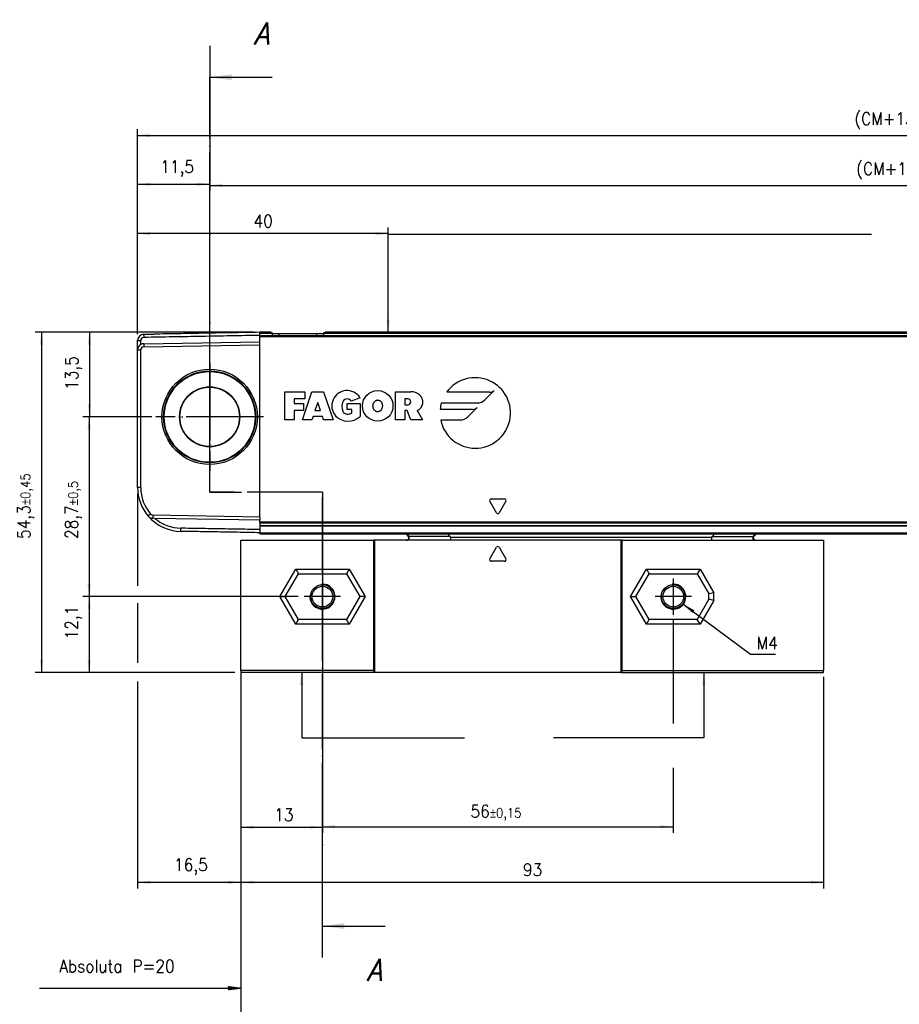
# Model space of a CAD drawing. Header units: millimetres. Extents: x -500 to 879, y -326 to 328.
# Tile 11 of 19: x -348 to -207, y 64 to 221. Entities that reach past the tile are written whole.
import ezdxf

# ---------------------------------------------------------------- set-up
doc = ezdxf.new("R2010")
doc.units = ezdxf.units.MM
doc.linetypes.add('DOT_CENTER', pattern=[14, 12, -1, 0, -1])
doc.layers.add('1', color=7, linetype='Continuous')
doc.styles.add('CONVERTER_11', font='txt.shx', dxfattribs={"width": 0.9})
doc.styles.add('CONVERTER_12', font='txt.shx', dxfattribs={"width": 0.9, "oblique": 15})
doc.dimstyles.new('ME10_DIM_19', dxfattribs={"dimtxt": 2, "dimasz": 2, "dimexe": 1, "dimexo": 1, "dimgap": 1, "dimtad": 1, "dimdsep": 46, "dimtxsty": 'CONVERTER_11', "dimsah": 1, "dimcen": 0.09, "dimclrd": 2, "dimclre": 2, "dimclrt": 2, "dimadec": 0, "dimazin": 0, "dimtfac": 1, "dimtdec": 4, "dimtix": 1, "dimtmove": 0, "dimatfit": 3, "dimfxl": 1, "dimtolj": 1, "dimtzin": 0, "dimarcsym": 0})
doc.dimstyles.new('ME10_DIM_20', dxfattribs={"dimtxt": 2, "dimasz": 2, "dimexe": 1, "dimexo": 1, "dimgap": 1, "dimtad": 1, "dimdsep": 46, "dimtxsty": 'CONVERTER_11', "dimsah": 1, "dimcen": 0.09, "dimclrd": 2, "dimclre": 2, "dimclrt": 2, "dimadec": 0, "dimazin": 0, "dimtfac": 1, "dimtdec": 4, "dimtix": 1, "dimtmove": 0, "dimatfit": 3, "dimfxl": 1, "dimtolj": 1, "dimtzin": 0, "dimarcsym": 0})
doc.dimstyles.new('ME10_DIM_21', dxfattribs={"dimtxt": 2, "dimasz": 2, "dimexe": 1, "dimexo": 1, "dimgap": 1, "dimtad": 1, "dimdsep": 46, "dimtxsty": 'CONVERTER_11', "dimsah": 1, "dimcen": 0.09, "dimclrd": 2, "dimclre": 2, "dimclrt": 2, "dimadec": 0, "dimazin": 0, "dimtfac": 1, "dimtdec": 4, "dimtix": 1, "dimtmove": 0, "dimatfit": 3, "dimfxl": 1, "dimtolj": 1, "dimtzin": 0, "dimarcsym": 0})
doc.dimstyles.new('ME10_DIM_23', dxfattribs={"dimtxt": 2, "dimasz": 2, "dimexe": 1, "dimexo": 1, "dimgap": 1, "dimtad": 1, "dimdsep": 46, "dimtxsty": 'CONVERTER_11', "dimsah": 1, "dimcen": 0.09, "dimclrd": 2, "dimclre": 2, "dimclrt": 2, "dimadec": 0, "dimazin": 0, "dimtfac": 1, "dimtdec": 4, "dimtix": 1, "dimtmove": 0, "dimatfit": 3, "dimfxl": 1, "dimtolj": 1, "dimtzin": 0, "dimarcsym": 0})
doc.dimstyles.new('ME10_DIM_24', dxfattribs={"dimtxt": 2, "dimasz": 2, "dimexe": 1, "dimexo": 1, "dimgap": 1, "dimtad": 1, "dimdsep": 46, "dimtxsty": 'CONVERTER_11', "dimsah": 1, "dimcen": 0.09, "dimclrd": 2, "dimclre": 2, "dimclrt": 2, "dimadec": 0, "dimazin": 0, "dimtol": 1, "dimtp": 0.4, "dimtm": 0.4, "dimtfac": 0.75, "dimtdec": 0, "dimtix": 1, "dimtmove": 0, "dimatfit": 3, "dimfxl": 1, "dimtolj": 1, "dimtzin": 0, "dimarcsym": 0})
doc.dimstyles.new('ME10_DIM_25', dxfattribs={"dimtxt": 2, "dimasz": 2, "dimexe": 1, "dimexo": 1, "dimgap": 1, "dimtad": 1, "dimdsep": 46, "dimtxsty": 'CONVERTER_11', "dimsah": 1, "dimcen": 0.09, "dimclrd": 2, "dimclre": 2, "dimclrt": 2, "dimadec": 0, "dimazin": 0, "dimtol": 1, "dimtp": 0.4, "dimtm": 0.4, "dimtfac": 0.75, "dimtdec": 0, "dimtix": 1, "dimtmove": 0, "dimatfit": 3, "dimfxl": 1, "dimtolj": 1, "dimtzin": 0, "dimarcsym": 0})
doc.dimstyles.new('ME10_DIM_26', dxfattribs={"dimtxt": 2, "dimasz": 2, "dimexe": 1, "dimexo": 1, "dimgap": 1, "dimtad": 1, "dimdsep": 46, "dimtxsty": 'CONVERTER_11', "dimsah": 1, "dimcen": 0.09, "dimclrd": 2, "dimclre": 2, "dimclrt": 2, "dimadec": 0, "dimazin": 0, "dimtol": 1, "dimtp": 0.5, "dimtm": 0.5, "dimtfac": 0.75, "dimtdec": 0, "dimtix": 1, "dimtmove": 0, "dimatfit": 3, "dimfxl": 1, "dimtolj": 1, "dimtzin": 0, "dimarcsym": 0})
doc.dimstyles.new('ME10_DIM_27', dxfattribs={"dimtxt": 2, "dimasz": 2, "dimexe": 1, "dimexo": 1, "dimgap": 1, "dimtad": 1, "dimdsep": 46, "dimtxsty": 'CONVERTER_11', "dimsah": 1, "dimcen": 0.09, "dimclrd": 2, "dimclre": 2, "dimclrt": 2, "dimadec": 0, "dimazin": 0, "dimtol": 1, "dimtp": 0.45, "dimtm": 0.45, "dimtfac": 0.75, "dimtdec": 0, "dimtix": 1, "dimtmove": 0, "dimatfit": 3, "dimfxl": 1, "dimtolj": 1, "dimtzin": 0, "dimarcsym": 0})
doc.dimstyles.new('ME10_DIM_28', dxfattribs={"dimtxt": 2, "dimasz": 2, "dimexe": 1, "dimexo": 1, "dimgap": 1, "dimtad": 1, "dimdsep": 46, "dimtxsty": 'CONVERTER_11', "dimsah": 1, "dimcen": 0.09, "dimclrd": 2, "dimclre": 2, "dimclrt": 2, "dimadec": 0, "dimazin": 0, "dimtfac": 1, "dimtdec": 4, "dimtix": 1, "dimtmove": 0, "dimatfit": 3, "dimfxl": 1, "dimtolj": 1, "dimtzin": 0, "dimarcsym": 0})
doc.dimstyles.new('ME10_DIM_29', dxfattribs={"dimtxt": 2, "dimasz": 2, "dimexe": 1, "dimexo": 1, "dimgap": 1, "dimtad": 1, "dimdsep": 46, "dimtxsty": 'CONVERTER_11', "dimsah": 1, "dimcen": 0.09, "dimclrd": 2, "dimclre": 2, "dimclrt": 2, "dimadec": 0, "dimazin": 0, "dimtol": 1, "dimtp": 0.15, "dimtm": 0.15, "dimtfac": 0.75, "dimtdec": 0, "dimtix": 1, "dimtmove": 0, "dimatfit": 3, "dimfxl": 1, "dimtolj": 1, "dimtzin": 0, "dimarcsym": 0})
doc.dimstyles.new('ME10_DIM_30', dxfattribs={"dimtxt": 2, "dimasz": 2, "dimexe": 1, "dimexo": 1, "dimgap": 1, "dimtad": 1, "dimdsep": 46, "dimtxsty": 'CONVERTER_11', "dimsah": 1, "dimcen": 0.09, "dimclrd": 2, "dimclre": 2, "dimclrt": 2, "dimadec": 0, "dimazin": 0, "dimtfac": 1, "dimtdec": 4, "dimtix": 1, "dimtmove": 0, "dimatfit": 3, "dimfxl": 1, "dimtolj": 1, "dimtzin": 0, "dimarcsym": 0})
doc.dimstyles.new('ME10_DIM_31', dxfattribs={"dimtxt": 2, "dimasz": 2, "dimexe": 1, "dimexo": 1, "dimgap": 1, "dimtad": 1, "dimdsep": 46, "dimtxsty": 'CONVERTER_11', "dimsah": 1, "dimcen": 0.09, "dimclrd": 2, "dimclre": 2, "dimclrt": 2, "dimadec": 0, "dimazin": 0, "dimtfac": 1, "dimtdec": 4, "dimtix": 1, "dimtmove": 0, "dimatfit": 3, "dimfxl": 1, "dimtolj": 1, "dimtzin": 0, "dimarcsym": 0})
doc.dimstyles.new('ME10_DIM_36', dxfattribs={"dimtxt": 2, "dimasz": 2, "dimexe": 1, "dimexo": 1, "dimgap": 1, "dimtad": 1, "dimdsep": 46, "dimtxsty": 'CONVERTER_11', "dimsah": 1, "dimcen": 0.09, "dimclrd": 2, "dimclre": 2, "dimclrt": 2, "dimadec": 0, "dimazin": 0, "dimtfac": 1, "dimtdec": 4, "dimtix": 1, "dimtmove": 0, "dimatfit": 3, "dimfxl": 1, "dimtolj": 1, "dimtzin": 0, "dimarcsym": 0})
doc.dimstyles.new('ME10_DIM_37', dxfattribs={"dimtxt": 2, "dimasz": 2, "dimexe": 1, "dimexo": 1, "dimgap": 1, "dimtad": 1, "dimdsep": 46, "dimtxsty": 'CONVERTER_11', "dimsah": 1, "dimcen": 0.09, "dimclrd": 2, "dimclre": 2, "dimclrt": 2, "dimadec": 0, "dimazin": 0, "dimtfac": 1, "dimtdec": 4, "dimtix": 1, "dimtmove": 0, "dimatfit": 3, "dimfxl": 1, "dimtolj": 1, "dimtzin": 0, "dimarcsym": 0})
doc.dimstyles.get("Standard").update_dxf_attribs({"dimtxt": 0.18, "dimasz": 0.18, "dimexe": 0.18, "dimexo": 0.0625, "dimgap": 0.09, "dimtad": 0, "dimtih": 1, "dimtoh": 1, "dimdec": 4, "dimzin": 0, "dimdsep": 46, "dimtxsty": 'Standard', "dimcen": 0.09, "dimadec": 0, "dimazin": 0, "dimtfac": 1, "dimtdec": 4, "dimtofl": 0, "dimtmove": 0, "dimatfit": 3, "dimfxl": 1, "dimtolj": 1, "dimtzin": 0, "dimarcsym": 0})

# ---------------------------------------------------------------- blocks, each defined once
blk = doc.blocks.new('CABEZA_ROSCADA_REGLA_S__32', base_point=(-312.3, 117.05))
at = {"color": 7, "linetype": 'Continuous'}
for p, q in [((-286, 139.15), (-285.51, 138.66)), ((-278.9, 138.74), (-279.31, 139.15)), ((-236.7, 139.15), (-237.11, 138.74)), ((-230.52, 138.66), (-230.03, 139.15)), ((-312.3, 138.15), (-291.17, 138.15)), ((-312.3, 117.35), (-312.3, 138.15)), ((-291.17, 138.15), (-291.17, 117.35)), ((-291, 138.15), (-291.17, 138.15)), ((-291, 138.15), (-291, 117.05)), ((-285.93, 138.15), (-291, 138.15)), ((-285.52, 138.15), (-285.93, 138.15)), ((-278.9, 138.15), (-285.52, 138.15)), ((-251.6, 138.15), (-278.9, 138.15)), ((-272.58, 135.18), (-271.52, 137.03)), ((-271.08, 137.03), (-270.02, 135.18)), ((-251.6, 117.05), (-251.6, 138.15)), ((-251.43, 138.15), (-251.6, 138.15)), ((-251.43, 117.35), (-251.43, 138.15)), ((-251.43, 138.15), (-237.11, 138.15)), ((-237.11, 138.15), (-230.51, 138.15)), ((-230.51, 138.15), (-230.09, 138.15)), ((-230.09, 138.15), (-219.3, 138.15)), ((-219.3, 138.15), (-219.3, 117.35)), ((-270.23, 134.8), (-272.37, 134.8)), ((-305.25, 129.15), (-303.14, 132.8)), ((-303.57, 133.55), (-303.14, 132.8)), ((-303.14, 132.8), (-295.46, 132.8)), ((-295.03, 133.55), (-295.46, 132.8)), ((-295.46, 132.8), (-293.35, 129.15)), ((-249.25, 129.15), (-247.14, 132.8)), ((-247.57, 133.55), (-247.14, 132.8)), ((-247.14, 132.8), (-239.46, 132.8)), ((-239.03, 133.55), (-239.46, 132.8)), ((-239.46, 132.8), (-237.6, 129.58)), ((-306.11, 129.15), (-305.25, 129.15)), ((-303.14, 125.5), (-305.25, 129.15)), ((-293.35, 129.15), (-295.46, 125.5)), ((-292.49, 129.15), (-293.35, 129.15)), ((-250.11, 129.15), (-249.25, 129.15)), ((-247.14, 125.5), (-249.25, 129.15)), ((-236.85, 129.78), (-237.6, 129.58)), ((-237.6, 128.72), (-237.6, 129.58)), ((-237.6, 128.72), (-239.46, 125.5)), ((-236.85, 128.52), (-237.6, 128.72)), ((-303.57, 124.75), (-303.14, 125.5)), ((-295.46, 125.5), (-303.14, 125.5)), ((-295.03, 124.75), (-295.46, 125.5)), ((-247.57, 124.75), (-247.14, 125.5)), ((-239.46, 125.5), (-247.14, 125.5)), ((-239.03, 124.75), (-239.46, 125.5)), ((-291.17, 117.35), (-312.3, 117.35)), ((-312.3, 117.35), (-312.3, 117.05)), ((-291, 117.05), (-312.3, 117.05)), ((-291, 117.05), (-291.17, 117.35)), ((-251.6, 117.05), (-291, 117.05)), ((-251.43, 117.35), (-251.6, 117.05)), ((-251.6, 117.05), (-219.3, 117.05)), ((-251.43, 117.35), (-219.3, 117.35)), ((-219.3, 117.05), (-219.3, 117.35))]:
    blk.add_line(p, q, dxfattribs=at)
at = {"color": 3, "linetype": 'Continuous'}
for p, q in [((-285.84, 139.15), (-285.43, 138.74)), ((-278.9, 138.74), (-285.43, 138.74)), ((-278.85, 138.65), (-237.16, 138.65)), ((-237.11, 138.74), (-230.6, 138.74)), ((-230.6, 138.74), (-230.19, 139.15)), ((-306.11, 129.15), (-303.57, 133.55)), ((-303.57, 133.55), (-295.03, 133.55)), ((-295.03, 133.55), (-292.49, 129.15)), ((-250.11, 129.15), (-247.57, 133.55)), ((-247.57, 133.55), (-239.03, 133.55)), ((-239.03, 133.55), (-236.85, 129.78)), ((-303.57, 124.75), (-306.11, 129.15)), ((-292.49, 129.15), (-295.03, 124.75)), ((-247.57, 124.75), (-250.11, 129.15)), ((-236.85, 128.52), (-236.85, 129.78)), ((-236.85, 128.52), (-239.03, 124.75)), ((-295.03, 124.75), (-303.57, 124.75)), ((-239.03, 124.75), (-247.57, 124.75))]:
    blk.add_line(p, q, dxfattribs=at)
at = {"color": 7, "linetype": 'Continuous'}
for centre, radius in [((-299.3, 129.15), 1.9), ((-299.3, 129.15), 1.65), ((-243.3, 129.15), 1.9), ((-243.3, 129.15), 1.65)]:
    blk.add_circle(centre, radius, dxfattribs=at)
for centre, radius, start, end in [((-278.98, 138.64), 0.131, 3.7675, 48.9854), ((-237.03, 138.64), 0.13, 131.0124, 176.2306), ((-271.3, 136.9), 0.25, 30, 150), ((-272.37, 135.05), 0.25, 150, 270), ((-270.23, 135.05), 0.25, 270, 30)]:
    blk.add_arc(centre, radius, start, end, dxfattribs=at)
for points, knots in [([(-285.93, 138.15), (-285.91, 138.15), (-285.84, 138.16), (-285.73, 138.22), (-285.61, 138.31), (-285.53, 138.44), (-285.49, 138.55), (-285.49, 138.62), (-285.5, 138.65), (-285.51, 138.66)], [0, 0, 0, 0, 0.0741131, 0.2021641, 0.3703055, 0.5215737, 0.6576733, 0.7087042, 0.7462659, 0.7462659, 0.7462659, 0.7462659]), ([(-278.85, 138.65), (-278.85, 138.58), (-278.85, 138.47), (-278.87, 138.31), (-278.87, 138.21), (-278.89, 138.16), (-278.9, 138.15)], [0, 0, 0, 0, 0.1945783, 0.3538246, 0.4620183, 0.5052321, 0.5052321, 0.5052321, 0.5052321]), ([(-237.11, 138.15), (-237.12, 138.16), (-237.14, 138.21), (-237.14, 138.31), (-237.16, 138.47), (-237.16, 138.58), (-237.16, 138.65)], [0, 0, 0, 0, 0.0431727, 0.1513554, 0.3105983, 0.5051762, 0.5051762, 0.5051762, 0.5051762]), ([(-230.52, 138.66), (-230.53, 138.64), (-230.55, 138.59), (-230.52, 138.49), (-230.47, 138.4), (-230.4, 138.3), (-230.29, 138.21), (-230.18, 138.16), (-230.11, 138.15), (-230.09, 138.15)], [0, 0, 0, 0, 0.0620833, 0.1761379, 0.2724647, 0.3813167, 0.5449043, 0.6708685, 0.7457629, 0.7457629, 0.7457629, 0.7457629])]:
    blk.add_open_spline(points, degree=3, knots=knots, dxfattribs=at)
at = {"color": 3, "linetype": 'Continuous'}
for points, knots in [([(-285.52, 138.15), (-285.5, 138.17), (-285.46, 138.21), (-285.45, 138.35), (-285.43, 138.53), (-285.43, 138.67), (-285.43, 138.74)], [0, 0, 0, 0, 0.0612673, 0.1973464, 0.391351, 0.6083017, 0.6083017, 0.6083017, 0.6083017]), ([(-285.43, 138.74), (-285.44, 138.73), (-285.46, 138.71), (-285.48, 138.68), (-285.5, 138.67), (-285.51, 138.66), (-285.51, 138.66)], [0, 0, 0, 0, 0.0443949, 0.0806482, 0.1079614, 0.1118633, 0.1118633, 0.1118633, 0.1118633]), ([(-230.52, 138.66), (-230.52, 138.66), (-230.52, 138.67), (-230.54, 138.68), (-230.56, 138.71), (-230.58, 138.73), (-230.6, 138.74)], [0, 0, 0, 0, 0.0104252, 0.0208504, 0.0659319, 0.1120602, 0.1120602, 0.1120602, 0.1120602]), ([(-230.6, 138.74), (-230.6, 138.67), (-230.6, 138.53), (-230.58, 138.35), (-230.57, 138.21), (-230.52, 138.17), (-230.51, 138.15)], [0, 0, 0, 0, 0.2168263, 0.4106589, 0.5465665, 0.6076479, 0.6076479, 0.6076479, 0.6076479])]:
    blk.add_open_spline(points, degree=3, knots=knots, dxfattribs=at)
at = {"layer": '1', "color": 2, "linetype": 'DOT_CENTER'}
for p, q in [((-299.3, 132.05), (-299.3, 126.25)), ((-243.3, 132.05), (-243.3, 126.25)), ((-243.3, 131.8), (-243.3, 126.5)), ((-296.4, 129.15), (-302.2, 129.15)), ((-240.4, 129.15), (-246.2, 129.15)), ((-240.65, 129.15), (-245.95, 129.15))]:
    blk.add_line(p, q, dxfattribs=at)
at = {"layer": '1', "color": 30, "linetype": 'Continuous'}
for centre in [(-299.3, 129.15), (-243.3, 129.15)]:
    blk.add_arc(centre, 2, 175, 95, dxfattribs=at)
blk = doc.blocks.new('REGLA_S-520-T__33', base_point=(-328.8, 139.15))
at = {"color": 7, "linetype": 'Continuous'}
for p, q in [((-308.3, 171.35), (-309.3, 171.35)), ((-309.3, 171.15), (-309.3, 171.35)), ((-307.56, 171.35), (-308.3, 171.35)), ((-178.67, 171.35), (-298.84, 171.35)), ((-328.8, 168.53), (-328.8, 170.03)), ((-327.82, 171.03), (-326.22, 171.05)), ((-327.82, 169.53), (-309.3, 169.85)), ((-309.3, 170.86), (-309.3, 171.15)), ((-309.3, 170.86), (-307.27, 170.86)), ((-309.3, 170.84), (-309.3, 170.86)), ((-309.3, 170.66), (-309.3, 170.84)), ((-309.3, 169.85), (-309.3, 170.66)), ((-309.3, 169.35), (-309.3, 169.85)), ((-307.27, 171.15), (-306.2, 171.15)), ((-307.27, 170.86), (-179, 170.86)), ((-306.2, 171.15), (-300.2, 171.15)), ((-300.2, 171.15), (-299.13, 171.15)), ((-328.8, 146.57), (-328.8, 168.53)), ((-328.3, 146.57), (-328.3, 168.53)), ((-327.81, 169.03), (-309.3, 169.35)), ((-309.3, 141.85), (-309.3, 169.35)), ((-326.04, 141.64), (-326.36, 141.65)), ((-309.3, 141.85), (-326.35, 142.15)), ((-309.3, 141.36), (-326.04, 141.64)), ((-309.3, 141.85), (-309.3, 141.36)), ((-309.3, 141.05), (-309.3, 141.36)), ((-309.3, 141.04), (-309.3, 140.88)), ((-309.3, 140.88), (-309.3, 140.45)), ((-309.3, 140.45), (-309.3, 140.43)), ((-309.3, 140.43), (-179.28, 140.43)), ((-309.3, 140.43), (-309.3, 139.85)), ((-309.3, 139.85), (-309.3, 139.35)), ((-309.3, 139.35), (-309.3, 139.15)), ((-309.3, 139.15), (-230.03, 139.15)), ((-230.03, 139.15), (-179.41, 139.15))]:
    blk.add_line(p, q, dxfattribs=at)
at = {"color": 3, "linetype": 'Continuous'}
for p, q in [((-328.8, 170.03), (-328.3, 170.03)), ((-327.81, 170.83), (-327.82, 171.03)), ((-327.81, 170.83), (-327.81, 170.53)), ((-307.27, 171.15), (-309.3, 171.15)), ((-309.3, 170.66), (-179.14, 170.66)), ((-306.2, 170.86), (-306.2, 171.15)), ((-300.2, 170.86), (-300.2, 171.15)), ((-178.81, 171.15), (-299.13, 171.15)), ((-328.8, 168.53), (-328.3, 168.53)), ((-327.82, 169.53), (-327.81, 169.03)), ((-273.37, 160.57), (-271.87, 162.07)), ((-305.3, 157.35), (-305.3, 161.85)), ((-305.3, 161.85), (-302.11, 161.85)), ((-303.8, 160.72), (-303.8, 159.97)), ((-302.11, 160.72), (-303.8, 160.72)), ((-302.49, 157.35), (-300.99, 161.85)), ((-302.11, 161.85), (-302.11, 160.72)), ((-300.99, 161.85), (-299.11, 161.85)), ((-299.11, 161.85), (-297.61, 157.35)), ((-293.3, 160.91), (-294.7, 160.35)), ((-287.65, 161.85), (-285.21, 161.85)), ((-287.65, 157.35), (-287.65, 161.85)), ((-285.68, 160.72), (-286.15, 160.72)), ((-286.15, 160.72), (-286.15, 159.79)), ((-272.61, 161.77), (-279.47, 161.77)), ((-303.8, 159.97), (-302.3, 159.97)), ((-303.8, 158.85), (-303.8, 157.35)), ((-302.3, 158.85), (-303.8, 158.85)), ((-302.3, 159.97), (-302.3, 158.85)), ((-300.05, 160.16), (-300.49, 158.85)), ((-300.49, 158.85), (-299.61, 158.85)), ((-299.61, 158.85), (-300.05, 160.16)), ((-295.35, 159.04), (-295.35, 159.97)), ((-295.35, 159.97), (-293.29, 159.97)), ((-294.6, 159.04), (-295.35, 159.04)), ((-294.6, 158.47), (-294.6, 159.04)), ((-293.29, 159.97), (-293.29, 157.91)), ((-286.15, 159.79), (-285.68, 159.79)), ((-285.77, 158.85), (-286.15, 158.85)), ((-286.15, 158.85), (-286.15, 157.35)), ((-285.21, 157.35), (-285.77, 158.85)), ((-284.17, 158.85), (-283.34, 157.35)), ((-275.34, 159.04), (-280.51, 159.04)), ((-280.3, 160.08), (-274.57, 160.08)), ((-276.1, 157.84), (-274.6, 159.34)), ((-303.8, 157.35), (-305.3, 157.35)), ((-300.99, 157.35), (-302.49, 157.35)), ((-300.8, 157.91), (-300.99, 157.35)), ((-299.3, 157.91), (-300.8, 157.91)), ((-299.11, 157.35), (-299.3, 157.91)), ((-297.61, 157.35), (-299.11, 157.35)), ((-286.15, 157.35), (-287.65, 157.35)), ((-283.34, 157.35), (-285.21, 157.35)), ((-280.42, 157.35), (-277.3, 157.35)), ((-328.3, 146.57), (-328.8, 146.57)), ((-272.37, 144.75), (-270.23, 144.75)), ((-271.52, 142.53), (-272.58, 144.37)), ((-270.02, 144.37), (-271.08, 142.53)), ((-326.72, 142.32), (-327.1, 141.99)), ((-326.35, 142.15), (-326.36, 141.65)), ((-321.92, 139.57), (-321.92, 140.07)), ((-178.87, 141.05), (-309.3, 141.05)), ((-178.99, 140.88), (-309.3, 140.88)), ((-179.27, 140.45), (-309.3, 140.45)), ((-309.3, 139.35), (-179.54, 139.35))]:
    blk.add_line(p, q, dxfattribs=at)
at = {"color": 7, "linetype": 'Continuous'}
for radius in [7.61, 7.35, 7.25, 4.8, 4.75]:
    blk.add_circle((-317.3, 157.85), radius, dxfattribs=at)
at = {"color": 3, "linetype": 'Continuous'}
blk.add_circle((-290.48, 159.6), 2.44, dxfattribs=at)
at = {"color": 7, "linetype": 'Continuous'}
for centre, radius, start, end in [((-327.8, 170.03), 1, 91, 180), ((-327.8, 170.03), 0.5, 91.5077, 179.9953), ((-327.8, 168.53), 1, 120.005, 180), ((-327.8, 168.53), 1, 91, 120.005), ((-327.8, 168.53), 0.5, 91, 180), ((-321.8, 146.57), 7, 180, 220.8142), ((-321.8, 146.57), 6.5, 180, 220.8142), ((-321.8, 146.57), 7, 220.8142, 269), ((-326.34, 142.65), 1, 220.8142, 269), ((-326.34, 142.65), 0.5, 220.8142, 269), ((-321.8, 146.57), 6.5, 229.2891, 268.9325)]:
    blk.add_arc(centre, radius, start, end, dxfattribs=at)
at = {"color": 3, "linetype": 'Continuous'}
for centre, radius, start, end in [((-274.91, 158.47), 5.63, 191.537, 144.197), ((-295.36, 159.6), 2.44, 32.579, 219.5977), ((-272.61, 162.81), 1.04, 270, 315), ((-294.23, 159.5), 1.97, 154.6231, 202.6199), ((-295.36, 159.97), 0.752, 29.9189, 150.0811), ((-285.68, 160.26), 0.469, 270, 90), ((-285.21, 159.65), 2.2, 50.7613, 90), ((-284.76, 160.21), 1.48, 293.2767, 50.7613), ((-274.57, 161.77), 1.69, 270, 315), ((-274.91, 158.47), 5.63, 163.4412, 174.2608), ((-275.34, 160.08), 1.04, 270, 315), ((-295.2, 159.96), 2.8, 223.129, 312.9833), ((-295.35, 159.04), 0.75, 202.6199, 270), ((-295.35, 159.88), 1.59, 270, 298.0725), ((-277.3, 159.04), 1.69, 270, 315), ((-272.37, 144.5), 0.25, 90, 210), ((-270.23, 144.5), 0.25, 330, 90), ((-271.3, 142.65), 0.25, 210, 330)]:
    blk.add_arc(centre, radius, start, end, dxfattribs=at)
at = {"color": 7, "linetype": 'Continuous'}
for points, knots in [([(-309.3, 171.35), (-310.84, 171.32), (-313.93, 171.27), (-318.29, 171.19), (-322.38, 171.12), (-324.94, 171.08), (-326.22, 171.05)], [0, 0, 0, 0, 4.625706, 9.251412, 13.085721, 16.920029, 16.920029, 16.920029, 16.920029]), ([(-307.56, 171.35), (-307.53, 171.35), (-307.47, 171.34), (-307.38, 171.3), (-307.3, 171.25), (-307.28, 171.18), (-307.27, 171.15)], [0, 0, 0, 0, 0.090928, 0.1806192, 0.2896018, 0.3846964, 0.3846964, 0.3846964, 0.3846964]), ([(-299.13, 171.15), (-299.12, 171.18), (-299.1, 171.25), (-299.02, 171.3), (-298.93, 171.34), (-298.87, 171.35), (-298.84, 171.35)], [0, 0, 0, 0, 0.0950945, 0.2040772, 0.2937684, 0.3846964, 0.3846964, 0.3846964, 0.3846964]), ([(-328.3, 169.39), (-328.3, 169.5), (-328.3, 169.71), (-328.3, 169.92), (-328.3, 170.03)], [0, 0, 0, 0, 0.3170095, 0.6340198, 0.6340198, 0.6340198, 0.6340198]), ([(-309.3, 170.86), (-310.84, 170.83), (-313.93, 170.77), (-318.55, 170.69), (-323.18, 170.61), (-326.27, 170.55), (-327.81, 170.53)], [0, 0, 0, 0, 4.625806, 9.251526, 13.885425, 18.51613, 18.51613, 18.51613, 18.51613]), ([(-309.3, 139.85), (-310.35, 139.87), (-312.45, 139.91), (-315.61, 139.96), (-318.76, 140.02), (-320.87, 140.05), (-321.92, 140.07)], [0, 0, 0, 0, 3.154276, 6.303318, 9.463576, 12.623075, 12.623075, 12.623075, 12.623075]), ([(-309.3, 139.35), (-310.35, 139.37), (-312.45, 139.41), (-315.61, 139.46), (-318.76, 139.52), (-320.87, 139.55), (-321.92, 139.57)], [0, 0, 0, 0, 3.15166, 6.30332, 9.463705, 12.62409, 12.62409, 12.62409, 12.62409])]:
    blk.add_open_spline(points, degree=3, knots=knots, dxfattribs=at)
for points in [[(-307.27, 170.86), (-307.27, 170.91), (-307.27, 171), (-307.27, 171.1), (-307.27, 171.15)], [(-299.13, 171.15), (-299.13, 171.1), (-299.13, 171), (-299.13, 170.91), (-299.13, 170.86)], [(-309.3, 141.05), (-309.3, 141.05), (-309.3, 141.05), (-309.3, 141.04), (-309.3, 141.04)]]:
    blk.add_open_spline(points, degree=3, dxfattribs=at)
at = {"color": 3, "linetype": 'Continuous'}
blk.add_open_spline([(-290.48, 160.54), (-290.49, 160.54), (-290.52, 160.54), (-290.58, 160.53), (-290.67, 160.51), (-290.76, 160.47), (-290.86, 160.41), (-290.96, 160.33), (-291.04, 160.22), (-291.1, 160.12), (-291.15, 160.03), (-291.19, 159.91), (-291.22, 159.8), (-291.23, 159.69), (-291.23, 159.6), (-291.23, 159.48), (-291.21, 159.34), (-291.16, 159.2), (-291.1, 159.07), (-291.05, 158.98), (-290.99, 158.91), (-290.93, 158.84), (-290.83, 158.76), (-290.72, 158.71), (-290.6, 158.67), (-290.49, 158.66), (-290.37, 158.67), (-290.28, 158.69), (-290.19, 158.73), (-290.12, 158.77), (-290.04, 158.83), (-289.97, 158.9), (-289.91, 158.98), (-289.86, 159.07), (-289.8, 159.2), (-289.75, 159.36), (-289.73, 159.53), (-289.73, 159.71), (-289.76, 159.87), (-289.8, 160), (-289.84, 160.1), (-289.89, 160.17), (-289.93, 160.23), (-289.98, 160.3), (-290.06, 160.38), (-290.14, 160.44), (-290.24, 160.49), (-290.33, 160.52), (-290.41, 160.53), (-290.46, 160.54), (-290.47, 160.54), (-290.48, 160.54)], degree=3, knots=[0, 0, 0, 0, 0.034231, 0.07521, 0.197599, 0.299731, 0.376674, 0.533215, 0.703837, 0.771814, 0.873487, 1.004329, 1.161722, 1.228284, 1.321711, 1.437519, 1.572287, 1.743813, 1.885155, 1.994213, 2.066212, 2.157344, 2.281032, 2.428793, 2.5263, 2.657824, 2.758894, 2.886962, 2.94771, 3.029527, 3.130784, 3.251427, 3.321008, 3.428874, 3.569936, 3.741826, 3.921799, 4.100676, 4.277662, 4.406914, 4.514261, 4.597512, 4.653336, 4.737848, 4.849137, 4.98048, 5.061468, 5.162609, 5.280909, 5.298536, 5.316127, 5.316127, 5.316127, 5.316127], dxfattribs=at)
at = {"layer": '1', "color": 2, "linetype": 'DOT_CENTER'}
for p, q in [((-317.3, 166.46), (-317.3, 149.24)), ((-317.3, 166.1), (-317.3, 149.6)), ((-308.69, 157.85), (-325.91, 157.85)), ((-309.05, 157.85), (-325.55, 157.85))]:
    blk.add_line(p, q, dxfattribs=at)
blk = doc.blocks.new('REGLA_S2-520-T__34', base_point=(-328.8, 117.05))
for name, p in [('REGLA_S-520-T__33', (-328.8, 139.15)), ('CABEZA_ROSCADA_REGLA_S__32', (-312.3, 117.05))]:
    blk.add_blockref(name, p)
blk = doc.blocks.new('*D58')
at = {"layer": '1', "color": 2, "linetype": 'Continuous'}
for p, q in [((-310.3, 171.35), (-337.5, 171.35)), ((-336.5, 171.35), (-336.5, 157.85)), ((-326.55, 157.85), (-337.5, 157.85))]:
    blk.add_line(p, q, dxfattribs=at)
at = {"layer": '1', "color": 2}
for points in [[(-336.24, 169.35), (-336.77, 169.35), (-336.5, 171.35)], [(-336.77, 159.85), (-336.24, 159.85), (-336.5, 157.85)]]:
    blk.add_solid(points, dxfattribs=at)
at = {"layer": '1', "color": 2, "insert": (-337.7, 162.15), "char_height": 2, "attachment_point": 7, "rotation": 90, "line_spacing_factor": 0.60024, "style": 'CONVERTER_11'}
blk.add_mtext('13,5', dxfattribs=at)
blk = doc.blocks.new('*D59')
at = {"layer": '1', "color": 2, "linetype": 'Continuous'}
for p, q in [((-303.2, 129.15), (-337.53, 129.15)), ((-336.53, 129.15), (-336.53, 117.05)), ((-313.3, 117.05), (-337.53, 117.05))]:
    blk.add_line(p, q, dxfattribs=at)
at = {"layer": '1', "color": 2}
for points in [[(-336.27, 127.15), (-336.8, 127.15), (-336.53, 129.15)], [(-336.8, 119.05), (-336.27, 119.05), (-336.53, 117.05)]]:
    blk.add_solid(points, dxfattribs=at)
at = {"layer": '1', "color": 2, "insert": (-337.73, 122.31), "char_height": 2, "attachment_point": 7, "rotation": 90, "line_spacing_factor": 0.60024, "style": 'CONVERTER_11'}
blk.add_mtext('12,1', dxfattribs=at)
blk = doc.blocks.new('*D60')
at = {"layer": '1', "color": 2, "linetype": 'Continuous'}
for p, q in [((-328.8, 171.03), (-328.8, 188.1)), ((-288.8, 187.1), (-328.8, 187.1)), ((-288.8, 172.35), (-288.8, 188.1))]:
    blk.add_line(p, q, dxfattribs=at)
at = {"layer": '1', "color": 2}
for points in [[(-326.8, 187.36), (-326.8, 186.84), (-328.8, 187.1)], [(-290.8, 186.84), (-290.8, 187.36), (-288.8, 187.1)]]:
    blk.add_solid(points, dxfattribs=at)
at = {"layer": '1', "color": 2, "insert": (-310.3, 188.1), "char_height": 2, "attachment_point": 7, "rotation": 0.0001, "line_spacing_factor": 0.60024, "style": 'CONVERTER_11'}
blk.add_mtext('40', dxfattribs=at)
blk = doc.blocks.new('*D62')
at = {"layer": '1', "color": 2, "linetype": 'Continuous'}
for p, q in [((-317.3, 211.05), (-317.3, 193.98)), ((-328.8, 171.03), (-328.8, 195.98)), ((-328.8, 194.98), (-317.3, 194.98))]:
    blk.add_line(p, q, dxfattribs=at)
at = {"layer": '1', "color": 2}
for points in [[(-326.8, 195.24), (-326.8, 194.72), (-328.8, 194.98)], [(-319.3, 194.72), (-319.3, 195.24), (-317.3, 194.98)]]:
    blk.add_solid(points, dxfattribs=at)
at = {"layer": '1', "color": 2, "insert": (-325.2, 196.18), "char_height": 2, "attachment_point": 7, "rotation": 0.0001, "line_spacing_factor": 0.60024, "style": 'CONVERTER_11'}
blk.add_mtext('11,5', dxfattribs=at)
blk = doc.blocks.new('*D63')
at = {"layer": '1', "color": 2, "linetype": 'Continuous'}
for p, q in [((-317.3, 146.83), (-317.3, 195.8)), ((-95.27, 190.32), (-95.27, 195.8)), ((-317.3, 194.8), (-95.27, 194.8)), ((-95.27, 154.05), (-95.27, 183.11))]:
    blk.add_line(p, q, dxfattribs=at)
at = {"layer": '1', "color": 2}
for points in [[(-315.3, 195.06), (-315.3, 194.54), (-317.3, 194.8)], [(-97.27, 194.54), (-97.27, 195.06), (-95.27, 194.8)]]:
    blk.add_solid(points, dxfattribs=at)
at = {"layer": '1', "color": 2, "insert": (-214.1, 195.8), "char_height": 2, "attachment_point": 7, "rotation": 0.0001, "line_spacing_factor": 0.60024, "style": 'CONVERTER_11'}
blk.add_mtext('\\C2;\\C2;\\C2;(CM+115)\\C2;\\H1.5;{\\Fgdt;`}0,4\\C2;', dxfattribs=at)
blk = doc.blocks.new('*D64')
at = {"layer": '1', "color": 2, "linetype": 'Continuous'}
for p, q in [((-328.8, 171.03), (-328.8, 203.78)), ((-328.8, 202.78), (-83.77, 202.78)), ((-83.77, 171.03), (-83.77, 203.78))]:
    blk.add_line(p, q, dxfattribs=at)
at = {"layer": '1', "color": 2}
for points in [[(-326.8, 203.04), (-326.8, 202.51), (-328.8, 202.78)], [(-85.77, 202.51), (-85.77, 203.04), (-83.77, 202.78)]]:
    blk.add_solid(points, dxfattribs=at)
at = {"layer": '1', "color": 2, "insert": (-214.4, 203.78), "char_height": 2, "attachment_point": 7, "rotation": 0.0001, "line_spacing_factor": 0.60024, "style": 'CONVERTER_11'}
blk.add_mtext('\\C2;(CM+138)\\C2;\\H1.5;{\\Fgdt;`}0,4', dxfattribs=at)
blk = doc.blocks.new('*D65')
at = {"layer": '1', "color": 2, "linetype": 'Continuous'}
for p, q in [((-326.55, 157.85), (-337.53, 157.85)), ((-336.53, 157.85), (-336.53, 129.15)), ((-303.2, 129.15), (-337.53, 129.15))]:
    blk.add_line(p, q, dxfattribs=at)
at = {"layer": '1', "color": 2}
for points in [[(-336.27, 155.85), (-336.8, 155.85), (-336.53, 157.85)], [(-336.8, 131.15), (-336.27, 131.15), (-336.53, 129.15)]]:
    blk.add_solid(points, dxfattribs=at)
at = {"layer": '1', "color": 2, "insert": (-337.73, 138.34), "char_height": 2, "attachment_point": 7, "rotation": 90, "line_spacing_factor": 0.60024, "style": 'CONVERTER_11'}
blk.add_mtext('\\C2;28,7\\C2;\\H1.5;{\\Fgdt;`}0,5', dxfattribs=at)
blk = doc.blocks.new('*D66')
at = {"layer": '1', "color": 2, "linetype": 'Continuous'}
for p, q in [((-310.3, 171.35), (-345.14, 171.35)), ((-344.14, 171.35), (-344.14, 117.05)), ((-313.3, 117.05), (-345.14, 117.05))]:
    blk.add_line(p, q, dxfattribs=at)
at = {"layer": '1', "color": 2}
for points in [[(-343.88, 169.35), (-344.4, 169.35), (-344.14, 171.35)], [(-344.4, 119.05), (-343.88, 119.05), (-344.14, 117.05)]]:
    blk.add_solid(points, dxfattribs=at)
at = {"layer": '1', "color": 2, "insert": (-345.34, 138.36), "char_height": 2, "attachment_point": 7, "rotation": 90, "line_spacing_factor": 0.60024, "style": 'CONVERTER_11'}
blk.add_mtext('\\C2;54,3\\C2;\\H1.5;{\\Fgdt;`}0,45', dxfattribs=at)
blk = doc.blocks.new('*D67')
at = {"layer": '1', "color": 2, "linetype": 'Continuous'}
for p, q in [((-312.3, 116.35), (-312.3, 91.33)), ((-299.3, 77.56), (-299.3, 93.33)), ((-312.3, 92.33), (-299.3, 92.33))]:
    blk.add_line(p, q, dxfattribs=at)
at = {"layer": '1', "color": 2}
for points in [[(-310.3, 92.59), (-310.3, 92.07), (-312.3, 92.33)], [(-301.3, 92.07), (-301.3, 92.59), (-299.3, 92.33)]]:
    blk.add_solid(points, dxfattribs=at)
at = {"layer": '1', "color": 2, "insert": (-307, 93.33), "char_height": 2, "attachment_point": 7, "rotation": 0.0001, "line_spacing_factor": 0.60024, "style": 'CONVERTER_11'}
blk.add_mtext('13', dxfattribs=at)
blk = doc.blocks.new('*D68')
at = {"layer": '1', "color": 2, "linetype": 'Continuous'}
for p, q in [((-299.3, 144.83), (-299.3, 91.42)), ((-243.3, 125.5), (-243.3, 108.89)), ((-243.3, 101.8), (-243.3, 91.42)), ((-299.3, 92.42), (-243.3, 92.42))]:
    blk.add_line(p, q, dxfattribs=at)
at = {"layer": '1', "color": 2}
for points in [[(-297.3, 92.68), (-297.3, 92.15), (-299.3, 92.42)], [(-245.3, 92.15), (-245.3, 92.68), (-243.3, 92.42)]]:
    blk.add_solid(points, dxfattribs=at)
at = {"layer": '1', "color": 2, "insert": (-275.66, 93.42), "char_height": 2, "attachment_point": 7, "rotation": 0.0001, "line_spacing_factor": 0.60024, "style": 'CONVERTER_11'}
blk.add_mtext('\\C2;56\\C2;\\H1.5;{\\Fgdt;`}0,15', dxfattribs=at)
blk = doc.blocks.new('*D69')
at = {"layer": '1', "color": 2, "linetype": 'Continuous'}
for p, q in [((-328.8, 145.57), (-328.8, 130.86)), ((-328.8, 128.1), (-328.8, 118.59)), ((-312.3, 116.35), (-312.3, 82.54)), ((-328.8, 115.61), (-328.8, 82.54)), ((-328.8, 83.54), (-312.3, 83.54))]:
    blk.add_line(p, q, dxfattribs=at)
at = {"layer": '1', "color": 2}
for points in [[(-326.8, 83.8), (-326.8, 83.28), (-328.8, 83.54)], [(-314.3, 83.28), (-314.3, 83.8), (-312.3, 83.54)]]:
    blk.add_solid(points, dxfattribs=at)
at = {"layer": '1', "color": 2, "insert": (-323, 84.74), "char_height": 2, "attachment_point": 7, "rotation": 0.0001, "line_spacing_factor": 0.60024, "style": 'CONVERTER_11'}
blk.add_mtext('16,5', dxfattribs=at)
blk = doc.blocks.new('*D70')
at = {"layer": '1', "color": 2, "linetype": 'Continuous'}
for p, q in [((-312.3, 116.35), (-312.3, 82.56)), ((-219.3, 116.35), (-219.3, 82.56)), ((-312.3, 83.56), (-219.3, 83.56))]:
    blk.add_line(p, q, dxfattribs=at)
at = {"layer": '1', "color": 2}
for points in [[(-310.3, 83.82), (-310.3, 83.3), (-312.3, 83.56)], [(-221.3, 83.3), (-221.3, 83.82), (-219.3, 83.56)]]:
    blk.add_solid(points, dxfattribs=at)
at = {"layer": '1', "color": 2, "insert": (-267.3, 84.56), "char_height": 2, "attachment_point": 7, "rotation": 0.0001, "line_spacing_factor": 0.60024, "style": 'CONVERTER_11'}
blk.add_mtext('93', dxfattribs=at)
blk = doc.blocks.new('*D75')
at = {"layer": '1', "color": 2, "linetype": 'Continuous'}
for p, q in [((-312.3, 116.05), (-312.3, 11.13)), ((-307.3, 20.2), (-307.3, 11.13)), ((-316.3, 12.13), (-312.3, 12.13)), ((-312.3, 12.13), (-307.3, 12.13)), ((-307.3, 12.13), (-303.3, 12.13))]:
    blk.add_line(p, q, dxfattribs=at)
at = {"layer": '1', "color": 2}
for points in [[(-314.3, 11.87), (-314.3, 12.39), (-312.3, 12.13)], [(-305.3, 12.39), (-305.3, 11.87), (-307.3, 12.13)]]:
    blk.add_solid(points, dxfattribs=at)
at = {"layer": '1', "color": 2, "insert": (-310.4, 13.13), "char_height": 2, "attachment_point": 7, "rotation": 0.0001, "line_spacing_factor": 0.60024, "style": 'CONVERTER_11'}
blk.add_mtext('5', dxfattribs=at)
blk = doc.blocks.new('*D76')
at = {"layer": '1', "color": 2, "linetype": 'Continuous'}
for p, q in [((-312.3, 116.05), (-312.3, 38.41)), ((-277.3, 51.9), (-277.3, 38.41)), ((-312.3, 39.41), (-277.3, 39.41))]:
    blk.add_line(p, q, dxfattribs=at)
at = {"layer": '1', "color": 2}
for points in [[(-310.3, 39.67), (-310.3, 39.14), (-312.3, 39.41)], [(-279.3, 39.14), (-279.3, 39.67), (-277.3, 39.41)]]:
    blk.add_solid(points, dxfattribs=at)
at = {"layer": '1', "color": 2, "insert": (-296.3, 40.41), "char_height": 2, "attachment_point": 7, "rotation": 0.0001, "line_spacing_factor": 0.60024, "style": 'CONVERTER_11'}
blk.add_mtext('35', dxfattribs=at)
blk = doc.blocks.new('B-B__31', base_point=(-327.55, 67.81))
at = {"layer": '1', "color": 2, "linetype": 'DOT_CENTER'}
for p, q in [((-317.3, 145.83), (-317.3, 212.05)), ((-299.3, 145.83), (-317.3, 145.83)), ((-299.3, 76.56), (-299.3, 145.83))]:
    blk.add_line(p, q, dxfattribs=at)
at = {"layer": '1', "color": 7}
for points in [[(-313.8, 212.51), (-313.8, 211.59), (-317.3, 212.05)], [(-295.8, 77.02), (-295.8, 76.1), (-299.3, 76.56)]]:
    blk.add_solid(points, dxfattribs=at)
at = {"layer": '1', "color": 7, "char_height": 3.5, "attachment_point": 5, "line_spacing_factor": 1.20048, "style": 'CONVERTER_12'}
for insert in [(-309.05, 219.05), (-291.05, 69.56)]:
    blk.add_mtext('A', dxfattribs=dict(at, insert=insert))
at = {"layer": '1', "color": 7, "linetype": 'Continuous', "has_arrowhead": 0}
for points in [[(-317.3, 217.05), (-317.3, 212.05)], [(-317.3, 212.05), (-317.3, 207.05)], [(-317.3, 212.05), (-307.3, 212.05)], [(-317.3, 145.83), (-317.3, 150.83)], [(-317.3, 145.83), (-312.3, 145.83)], [(-299.3, 145.83), (-304.3, 145.83)], [(-299.3, 145.83), (-299.3, 140.83)], [(-299.3, 76.56), (-299.3, 81.56)], [(-299.3, 71.56), (-299.3, 76.56)], [(-299.3, 76.56), (-289.3, 76.56)]]:
    blk.add_leader(points, dimstyle='Standard', dxfattribs=at)
blk = doc.blocks.new('Front2', base_point=(-224.8, 144.2))
at = {"layer": '1', "color": 6, "linetype": 'Continuous'}
blk.add_line((-288.8, 171.35), (-288.8, 171.15), dxfattribs=at)
at = {"layer": '1', "color": 2}
for points in [[(-289.063, 173.35), (-288.537, 173.35), (-288.8, 171.35)], [(-239.938, 126.967), (-240.253, 126.545), (-241.698, 127.953)], [(-302.348, 115.05), (-302.875, 115.05), (-302.612, 117.05)], [(-238.161, 115.05), (-238.688, 115.05), (-238.424, 117.05)]]:
    blk.add_solid(points, dxfattribs=at)
blk.add_blockref('REGLA_S2-520-T__34', (-328.8, 117.05))
at = {"layer": '1'}
blk.add_blockref('B-B__31', (-327.55, 67.813), dxfattribs=at)
at = {"layer": '1', "color": 2, "style": 'CONVERTER_11', "width": 0.9}
blk.add_text('M4', height=2, dxfattribs=at).set_placement((-230.02, 120.743))
at = {"layer": '1'}
for base, p1, p2, dimstyle, picture, middle in [((-328.8, 194.98), (-317.3, 212.049), (-328.8, 170.027), 'ME10_DIM_23', '*D62', (-323.05, 197.08)), ((-288.8, 187.1), (-328.8, 170.027), (-288.8, 171.35), 'ME10_DIM_21', '*D60', (-308.8, 189.1)), ((-328.8, 83.54), (-312.3, 117.35), (-328.8, 146.569), 'ME10_DIM_30', '*D69', (-320.55, 85.64)), ((-299.3, 92.415), (-243.3, 126.5), (-299.3, 145.826), 'ME10_DIM_29', '*D68', (-271.3, 94.415)), ((-312.3, 92.329), (-299.3, 76.563), (-312.3, 117.35), 'ME10_DIM_28', '*D67', (-305.8, 94.329)), ((-312.3, 83.56), (-219.3, 117.35), (-312.3, 117.35), 'ME10_DIM_31', '*D70', (-265.8, 85.56))]:
    dim = blk.add_linear_dim(base=base, p1=p1, p2=p2, dimstyle=dimstyle, dxfattribs=at)
    dim.commit()
    dim.dimension.update_dxf_attribs({"geometry": picture, "text_midpoint": middle, "text_rotation": 0.00014})
dim = blk.add_linear_dim(base=(-328.8, 202.778), p1=(-83.773, 170.027), p2=(-328.8, 170.027), text='(CM+138)', dimstyle='ME10_DIM_25', dxfattribs=at)
dim.commit()
dim.dimension.update_dxf_attribs({"geometry": '*D64', "text_midpoint": (-206.286, 204.778), "text_rotation": 0.00014})
dim = blk.add_linear_dim(base=(-317.3, 194.801), p1=(-95.273, 153.047), p2=(-317.3, 145.826), text='(CM+115)', dimstyle='ME10_DIM_24', override={"dimpost": '<>'}, dxfattribs=at)
dim.commit()
dim.dimension.update_dxf_attribs({"geometry": '*D63', "text_midpoint": (-206.286, 196.801), "text_rotation": 0.00014})
for base, p1, p2, dimstyle, picture, middle in [((-344.139, 171.35), (-312.3, 117.05), (-309.3, 171.35), 'ME10_DIM_27', '*D66', (-346.239, 144.2)), ((-336.502, 171.35), (-325.55, 157.85), (-309.3, 171.35), 'ME10_DIM_19', '*D58', (-338.602, 164.6)), ((-336.532, 157.85), (-302.2, 129.15), (-325.55, 157.85), 'ME10_DIM_26', '*D65', (-338.632, 143.5)), ((-336.532, 129.15), (-312.3, 117.05), (-302.2, 129.15), 'ME10_DIM_20', '*D59', (-338.632, 124.465))]:
    dim = blk.add_linear_dim(base=base, p1=p1, p2=p2, angle=90, dimstyle=dimstyle, dxfattribs=at)
    dim.commit()
    dim.dimension.update_dxf_attribs({"geometry": picture, "text_midpoint": middle, "text_rotation": 90})
at = {"layer": '1', "color": 2, "linetype": 'Continuous', "has_arrowhead": 0}
for points in [[(-288.8, 171.35), (-288.8, 186.988), (-211.683, 187.01)], [(-241.698, 127.953), (-230.981, 119.947), (-226.981, 119.947)], [(-302.612, 117.05), (-302.612, 106.63), (-276.612, 106.63)], [(-238.424, 117.05), (-238.424, 106.63), (-262.424, 106.63)]]:
    blk.add_leader(points, dimstyle='Standard', dxfattribs=at)
blk = doc.blocks.new('Posiciones_Io', base_point=(-250.38, 56.374))
at = {"layer": '1', "linetype": 'Continuous'}
h = blk.add_hatch(dxfattribs=at)
h.set_pattern_fill('_USER', color=2, scale=0.01, angle=45, pattern_type=0)
h.set_pattern_definition([(45, (0, 0), (-0.0070710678, 0.0070710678), [])])
h.paths.add_polyline_path([(-314.3, 66.905), (-314.3, 66.405), (-312.3, 66.655)])
at = {"layer": '1', "color": 2, "linetype": 'Continuous'}
for p, q in [((-312.3, 117.05), (-312.3, 14.35)), ((-344.461, 66.655), (-312.3, 66.655)), ((-314.3, 66.905), (-314.3, 66.405)), ((-314.3, 66.905), (-312.3, 66.655)), ((-312.3, 66.655), (-314.3, 66.405))]:
    blk.add_line(p, q, dxfattribs=at)
at = {"layer": '1', "color": 2, "style": 'CONVERTER_11', "width": 0.9}
blk.add_text('Absoluta P=20', height=2, dxfattribs=at).set_placement((-341.319, 69.161))
at = {"layer": '1'}
for base, p1, dimstyle, picture, middle in [((-312.3, 12.131), (-307.3, 21.2), 'ME10_DIM_36', '*D75', (-309.8, 14.131)), ((-312.3, 39.405), (-277.3, 52.9), 'ME10_DIM_37', '*D76', (-294.8, 41.405))]:
    dim = blk.add_linear_dim(base=base, p1=p1, p2=(-312.3, 117.05), dimstyle=dimstyle, dxfattribs=at)
    dim.commit()
    dim.dimension.update_dxf_attribs({"geometry": picture, "text_midpoint": middle, "text_rotation": 0.00014})

msp = doc.modelspace()

# ---------------------------------------------------------------- block references
msp.add_blockref('Front2', (-224.8, 144.2))
at = {"layer": '1'}
msp.add_blockref('Posiciones_Io', (-250.38, 56.37), dxfattribs=at)

doc.saveas('drawing.dxf')
